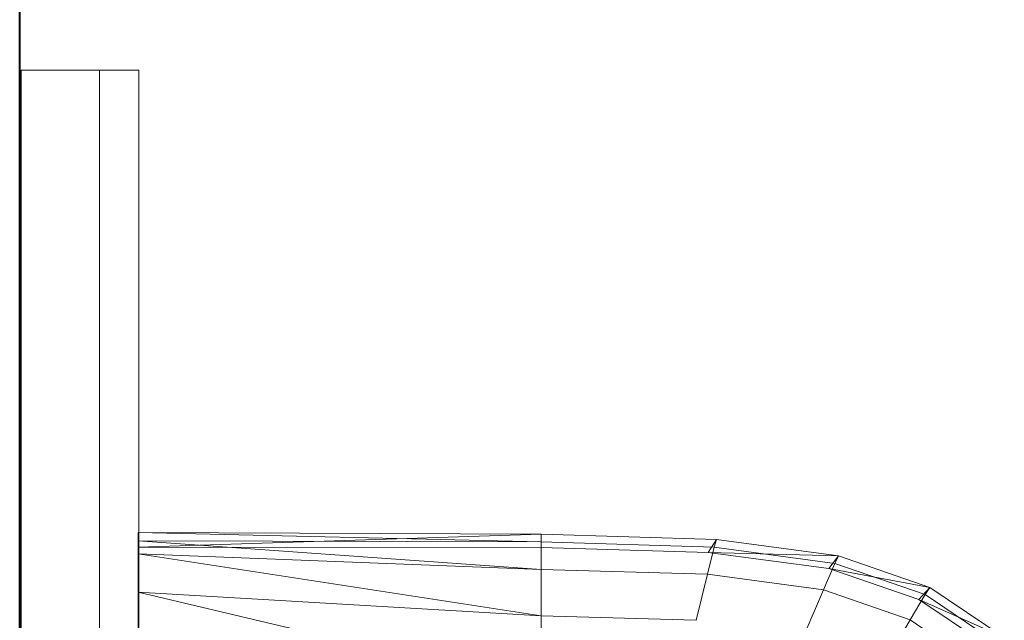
# Model space of a CAD drawing. Header units: metres. Extents: x 391.1 to 427.5, y 12.7 to 28.4.
# Tile 42 of 151: x 404.437 to 404.687, y 27.45 to 27.603. Entities that reach past the tile are written whole.
import ezdxf

# ---------------------------------------------------------------- set-up
doc = ezdxf.new("R2010")
doc.units = ezdxf.units.M
doc.layers.add('01_SUELOS', color=7, linetype='Continuous', lineweight=25, true_color=0x007f00)
for name, color, linetype, lineweight in [('02_MOBILIARIO', 7, 'Continuous', 18), ('A-DETL-____-MBND', 7, 'Continuous', 18), ('A-GENM-____-OTLN', 7, 'Continuous', 18), ('A-WALL-____-MCUT', 7, 'Continuous', 25), ('A-WALL-____-OTLN', 7, 'Continuous', 25)]:
    doc.layers.add(name, color=color, linetype=linetype, lineweight=lineweight)

# ---------------------------------------------------------------- blocks, each defined once
blk = doc.blocks.new('Family - Envans P1-154705-04_ENLLUMENAT_P1')
at = {"layer": 'A-WALL-____-MCUT', "color": 253, "true_color": 0xaaaaaa}
blk.add_line((0, 0), (4.55879, 0), dxfattribs=at)
at = {"layer": 'A-WALL-____-OTLN', "color": 253, "true_color": 0xaaaaaa}
blk.add_line((0, 0), (4.55879, 0), dxfattribs=at)
at = {"layer": 'A-WALL-____-OTLN', "color": 253, "lineweight": 18, "true_color": 0xaaaaaa}
blk.add_line((0, 0), (4.55879, 0), dxfattribs=at)
blk = doc.blocks.new('Family - LONDR55-XX_ZZ-ARQ-CAA-M3D-Londres55-154745-04_ENLLUMENAT_P1')
at = {"layer": '01_SUELOS', "color": 9, "true_color": 0xaad4aa}
for p, q in [((0, 2.1), (0, 0)), ((0, 0), (0, 2.1))]:
    blk.add_line(p, q, dxfattribs=at)
blk = doc.blocks.new('Family - LONDR55-XX_ZZ-ARQ-CAA-M3D-Londres55-155045-04_ENLLUMENAT_P1')
at = {"layer": '01_SUELOS', "color": 9, "true_color": 0xaad4aa}
for p, q in [((6.1394, 11.05385), (6.1394, 14.95764)), ((6.1394, 14.95764), (6.1394, 11.05385))]:
    blk.add_line(p, q, dxfattribs=at)
blk = doc.blocks.new('Family - Rentamans P1-155105-04_ENLLUMENAT_P1')
at = {"layer": 'A-DETL-____-MBND', "color": 253, "true_color": 0xaaaaaa}
for p, q in [((0, 0.36146), (0, 0.36526)), ((0, 0.36526), (0, 0.36308)), ((0.10273, 0.3648), (0, 0.36526)), ((0.10273, 0.36283), (0, 0.36526)), ((0.10273, 0.3648), (0, 0.36146)), ((0.14736, 0.36347), (0.10273, 0.3648)), ((0.10273, 0.36283), (0.10273, 0.3648)), ((0.10273, 0.36479), (0.10273, 0.36141)), ((0, 0.36308), (0, 0.35983)), ((0.10273, 0.36283), (0, 0.36308)), ((0, 0.36308), (0.10273, 0.35585)), ((0.10273, 0.36141), (0, 0.36146)), ((0, 0.36146), (0, 0.00406)), ((0.14679, 0.36152), (0.10273, 0.36283)), ((0.10273, 0.36283), (0.10273, 0.35585)), ((0.14525, 0.36016), (0.10273, 0.36141)), ((0.14508, 0.3546), (0.14679, 0.36152)), ((0.14525, 0.36016), (0.14736, 0.36347)), ((0.14679, 0.36152), (0.14736, 0.36347)), ((0.17751, 0.35738), (0.14679, 0.36152)), ((0.17848, 0.35928), (0.14736, 0.36347)), ((0, 0.35983), (0, 0.35008)), ((0.10273, 0.35585), (0, 0.35983)), ((0, 0.35983), (0.10273, 0.34405)), ((0.17596, 0.35605), (0.14525, 0.36016)), ((0.17848, 0.35928), (0.14525, 0.36016)), ((0.17596, 0.35605), (0.17848, 0.35928)), ((0.17751, 0.35738), (0.17848, 0.35928)), ((0.20176, 0.35121), (0.17848, 0.35928)), ((0.17461, 0.35061), (0.17751, 0.35738)), ((0.2005, 0.34941), (0.17751, 0.35738)), ((0.10273, 0.35585), (0.10273, 0.34405)), ((0.14508, 0.3546), (0.10273, 0.35585)), ((0.14508, 0.3546), (0.1422, 0.34287)), ((0.17461, 0.35061), (0.14508, 0.3546)), ((0.19894, 0.34814), (0.17596, 0.35605)), ((0.20176, 0.35121), (0.17596, 0.35605)), ((0.19894, 0.34814), (0.20176, 0.35121)), ((0.2005, 0.34941), (0.20176, 0.35121)), ((0.22069, 0.33849), (0.20176, 0.35121)), ((0, 0.35008), (0, 0.32734)), ((0.10273, 0.34405), (0, 0.35008)), ((0, 0.35008), (0.10273, 0.32574)), ((0.16971, 0.33917), (0.17461, 0.35061)), ((0.19671, 0.34296), (0.17461, 0.35061)), ((0.19671, 0.34296), (0.2005, 0.34941)), ((0.21918, 0.33686), (0.2005, 0.34941)), ((0.21762, 0.33569), (0.19894, 0.34814)), ((0.22069, 0.33849), (0.19894, 0.34814)), ((0.10273, 0.34405), (0.10273, 0.32574)), ((0.1422, 0.34287), (0.10273, 0.34405)), ((0.1903, 0.33203), (0.19671, 0.34296)), ((0.21467, 0.33089), (0.19671, 0.34296))]:
    blk.add_line(p, q, dxfattribs=at)
blk = doc.blocks.new('Family - LONDR55-XX_ZZ-ARQ-CAA-M3D-Londres55-154669-04_ENLLUMENAT_P1')
at = {"layer": 'A-GENM-____-OTLN', "color": 253, "true_color": 0xaaaaaa}
for p, q in [((0.6, 0.03), (0, 0.03)), ((0.6, 0.03), (0, 0.03)), ((0.6, 0.01), (0.6, 0.03)), ((0.6, 0.01), (0.6, 0.03)), ((0, 0.01), (0.6, 0.01)), ((0, 0.01), (0.6, 0.01)), ((0.6, 0.01), (0, 0.01)), ((0, 0.01), (0.6, 0.01)), ((0.6, 0), (0.6, 0.01)), ((0.6, 0.01), (0.6, 0)), ((0, 0), (0.6, 0)), ((0.6, 0), (0, 0))]:
    blk.add_line(p, q, dxfattribs=at)
blk = doc.blocks.new('Family - Mirall P1-155249-04_ENLLUMENAT_P1')
blk.add_blockref('Family - LONDR55-XX_ZZ-ARQ-CAA-M3D-Londres55-154669-04_ENLLUMENAT_P1', (0, 0))
blk = doc.blocks.new('LONDR55-XX_ZZ-ARQ-CAA-M3D-Londres55_ifc-1-04_ENLLUMENAT_P1')
at = {"layer": '01_SUELOS', "color": 253, "lineweight": 18, "true_color": 0xaaaaaa}
for name, p in [('Family - LONDR55-XX_ZZ-ARQ-CAA-M3D-Londres55-155045-04_ENLLUMENAT_P1', (398.29721, 13.12061)), ('Family - LONDR55-XX_ZZ-ARQ-CAA-M3D-Londres55-154745-04_ENLLUMENAT_P1', (404.43662, 25.92946))]:
    blk.add_blockref(name, p, dxfattribs=at)
at = {"layer": '02_MOBILIARIO', "color": 253, "lineweight": 18, "true_color": 0xaaaaaa}
blk.add_blockref('Family - Rentamans P1-155105-04_ENLLUMENAT_P1', (404.46677, 27.10751), dxfattribs=at)
at = {"layer": 'A-GENM-____-OTLN', "color": 253, "lineweight": 18, "true_color": 0xaaaaaa, "rotation": 90}
blk.add_blockref('Family - Mirall P1-155249-04_ENLLUMENAT_P1', (404.46698, 26.99052), dxfattribs=at)
at = {"layer": 'A-WALL-____-OTLN', "color": 253, "lineweight": 18, "true_color": 0xaaaaaa, "rotation": 90}
blk.add_blockref('Family - Envans P1-154705-04_ENLLUMENAT_P1', (404.43662, 23.51946), dxfattribs=at)

msp = doc.modelspace()

# ---------------------------------------------------------------- block references
at = {"lineweight": 5}
msp.add_blockref('LONDR55-XX_ZZ-ARQ-CAA-M3D-Londres55_ifc-1-04_ENLLUMENAT_P1', (0, 0), dxfattribs=at)

doc.saveas('drawing.dxf')
